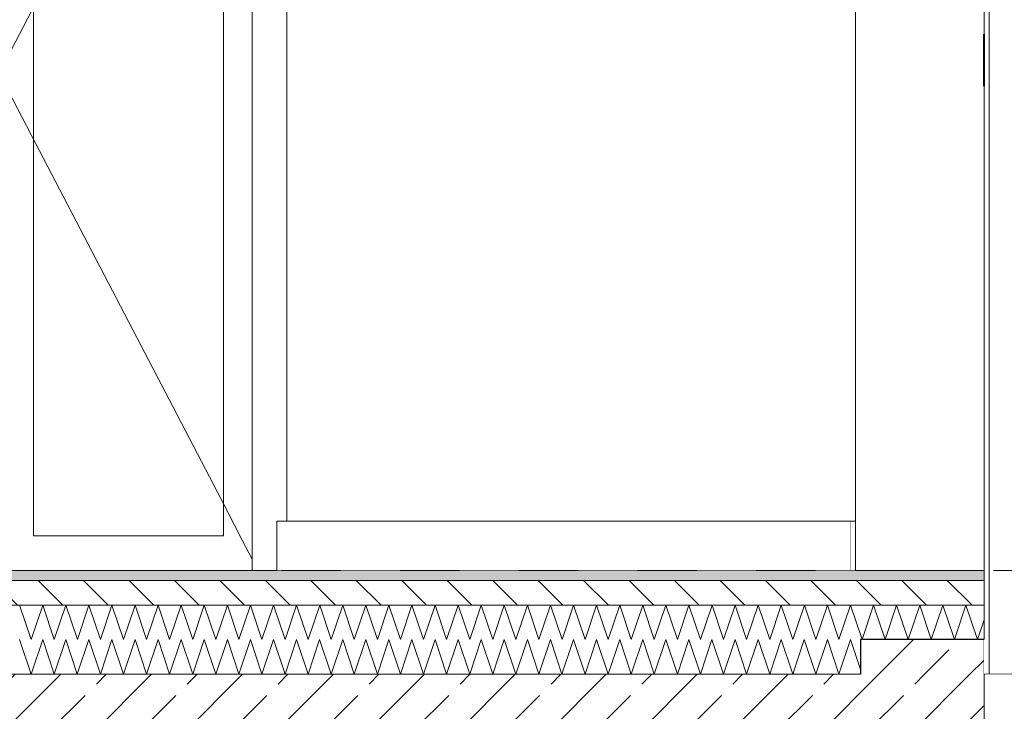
# Model space of a CAD drawing. Header units: millimetres. Extents: x 58537 to 97688, y -8921 to 14216.
# Tile 101 of 145: x 73430 to 75421, y -285 to 1114. Entities that reach past the tile are written whole.
import ezdxf

# ---------------------------------------------------------------- set-up
doc = ezdxf.new("R2010")
doc.units = ezdxf.units.MM
doc.header["$MEASUREMENT"] = 0
doc.linetypes.add('Przerywana', pattern=[240, 120, -120])
doc.linetypes.add('Wipeout_Contour', pattern=[1000, 0, -1000])
for name, color, linetype, lineweight, true_color in [('0_Nr_pióra__85', 7, 'Continuous', 13, 0x80c2ff), ('Nowe_A-Wymiary-Zewnętrzne_Nr_pióra__45', 7, 'Continuous', 15, 0x40a5ff), ('Nowe_A-Wymiary-Zewnętrzne_Nr_pióra__85', 7, 'Continuous', 13, 0x80c2ff)]:
    doc.layers.add(name, color=color, linetype=linetype, lineweight=lineweight, true_color=true_color)
for name, color, linetype in [('Nowe_A-Posadzki', 7, 'Continuous'), ('Nowe_A-Płyta-Grunt', 7, 'Continuous'), ('Nowe_A-Wymiary-Zewnętrzne', 7, 'Continuous'), ('Nowe_A-Ściany-Konstrukcyjne', 7, 'Continuous'), ('Nowe_A-Ściany-Wewnętrzne', 7, 'Continuous'), ('Nowe_A-Ściany-Zewnętrzne', 7, 'Continuous'), ('Nowe_Drzwi Archicad', 7, 'Continuous')]:
    doc.layers.add(name, color=color, linetype=linetype)
for name, color, linetype, lineweight in [('Nowe_A-Posadzki_Nr_pióra__174', 7, 'Continuous', 5), ('Nowe_A-Posadzki_Nr_pióra__49', 7, 'Continuous', 15), ('Nowe_A-Posadzki_Nr_pióra__9', 7, 'Continuous', 13), ('Nowe_A-Płyta-Grunt_Nr_pióra__174', 7, 'Continuous', 5), ('Nowe_A-Płyta-Grunt_Nr_pióra__49', 7, 'Continuous', 15), ('Nowe_A-Płyta-Grunt_Nr_pióra__9', 7, 'Continuous', 13), ('Nowe_A-Wymiary-Zewnętrzne_Nr_pióra__46', 5, 'Continuous', 15), ('Nowe_A-Ściany-Konstrukcyjne_Nr_pióra__27', 7, 'Continuous', 25), ('Nowe_A-Ściany-Konstrukcyjne_Nr_pióra__87', 7, 'Continuous', 13), ('Nowe_A-Ściany-Wewnętrzne_Nr_pióra__87', 7, 'Continuous', 13), ('Nowe_A-Ściany-Zewnętrzne_Nr_pióra__87', 7, 'Continuous', 13), ('Nowe_Drzwi Archicad_Nr_pióra__1', 7, 'Continuous', 13), ('Nowe_Drzwi Archicad_Nr_pióra__3', 7, 'Continuous', 13), ('Nowe_Drzwi Archicad_Nr_pióra__87', 7, 'Continuous', 13)]:
    doc.layers.add(name, color=color, linetype=linetype, lineweight=lineweight)
doc.styles.add('STYL_AUTOMATYCZNY_2', font='arial.ttf')
doc.dimstyles.new('STYL_AUTOMATYCZNY__1', dxfattribs={"dimtxt": 125, "dimasz": 47.5, "dimexe": 0.18, "dimexo": 20, "dimgap": 0, "dimtad": 1, "dimdec": 1, "dimlfac": 0.1, "dimzin": 0, "dimdsep": 46, "dimtxsty": 'STYL_AUTOMATYCZNY_2', "dimblk": 'ARROWHEAD_11', "dimblk1": 'ARROWHEAD_11', "dimblk2": 'ARROWHEAD_11', "dimcen": 0.09, "dimclrd": 256, "dimclre": 256, "dimclrt": 5, "dimadec": 1, "dimazin": 0, "dimtfac": 1, "dimtdec": 4, "dimtmove": 0, "dimatfit": 3, "dimfxl": 0, "dimtolj": 1, "dimtzin": 0, "dimarcsym": 0})
pattern_1 = [(45, (0, 0), (-91.92388, 91.92388), []), (45, (-45.96, 45.96), (-91.92388, 91.92388), [97.5, -32.5])]

# ---------------------------------------------------------------- blocks, each defined once
blk = doc.blocks.new('ElemPrzekroju_32')
at = {"layer": 'Nowe_A-Ściany-Konstrukcyjne', "linetype": 'Continuous', "lineweight": 0, "true_color": 0x000000}
h = blk.add_hatch(dxfattribs=at)
h.set_pattern_fill('Beton_zbrojony', color=18, style=0, pattern_type=2)
h.set_pattern_definition(pattern_1)
h.paths.add_polyline_path([(75380.1, -210), (75380.1, -140), (75130.1, -140), (75130.1, -210)])
at = {"layer": 'Nowe_A-Ściany-Konstrukcyjne_Nr_pióra__27', "color": 7, "linetype": 'Continuous', "lineweight": 25}
for p, q in [((75130.1, -140), (75130.1, -210)), ((75380.1, -140), (75130.1, -140)), ((75380.1, -140), (75380.1, -210))]:
    blk.add_line(p, q, dxfattribs=at)
at = {"color": 254, "linetype": 'Wipeout_Contour', "lineweight": 0, "ltscale": 376198.083127}
blk.add_wipeout([(75380.1, 0), (75380.1, 2250), (75120.1, 2250), (75120.1, 0), (75130.1, 0)], dxfattribs=at).dxf.layer = 'Nowe_A-Ściany-Konstrukcyjne'
blk = doc.blocks.new('ElemPrzekroju_33')
at = {"color": 254, "linetype": 'Wipeout_Contour', "lineweight": 0, "ltscale": 608568.349094}
blk.add_wipeout([(75515.2, 2100), (75390.1, 2100), (75390.1, -210), (77880.1, -210), (77880.1, 2500), (75390.1, 2500), (75390.1, 2380), (75515.2, 2380)], dxfattribs=at).dxf.layer = 'Nowe_A-Ściany-Konstrukcyjne'
at = {"layer": 'Nowe_A-Ściany-Konstrukcyjne_Nr_pióra__87', "color": 7, "linetype": 'Continuous', "lineweight": 13}
blk.add_line((77880.1, -210), (75390.1, -210), dxfattribs=at)
blk = doc.blocks.new('ElemPrzekroju_40')
at = {"color": 254, "linetype": 'Wipeout_Contour', "lineweight": 0, "ltscale": 904883.759148}
blk.add_wipeout([(75380.1, 0), (75380.1, -210), (75390.1, -210), (75390.1, 2100), (75380.3, 2100), (75380.3, 2380), (75390.1, 2380), (75390.1, 2570), (75380.1, 2570), (75380.1, 2100), (75380.2, 2100), (75380.2, 0)], dxfattribs=at).dxf.layer = 'Nowe_A-Ściany-Wewnętrzne'
at = {"color": 254, "linetype": 'Wipeout_Contour', "lineweight": 0, "ltscale": 587267.697328}
blk.add_wipeout([(75120.1, 2540), (72140.1, 2540), (72140.1, 100), (72330.1, 100), (72330.1, 2070), (73970.1, 2070), (73970.1, 100), (75120.1, 100)], dxfattribs=at).dxf.layer = 'Nowe_A-Ściany-Wewnętrzne'
at = {"layer": 'Nowe_A-Ściany-Wewnętrzne_Nr_pióra__87', "color": 7, "linetype": 'Continuous', "lineweight": 13}
for p, q in [((75390.1, 100), (75390.1, 2100)), ((75390.1, 0), (75390.1, 100)), ((75390.1, -210), (75390.1, 0)), ((75380.1, -210), (75390.1, -210))]:
    blk.add_line(p, q, dxfattribs=at)
blk = doc.blocks.new('ElemPrzekroju_41')
at = {"color": 254, "linetype": 'Wipeout_Contour', "lineweight": 0, "ltscale": 443694.306969}
blk.add_wipeout([(73900.1, 2000), (73900.1, 0), (73950.1, 0), (73950.1, 100), (73970.1, 100), (73970.1, 2000)], dxfattribs=at).dxf.layer = 'Nowe_Drzwi Archicad'
at = {"color": 254, "linetype": 'Wipeout_Contour', "lineweight": 0, "ltscale": 293743.711635}
blk.add_wipeout([(73388.1, 70), (73458.1, 70), (73458.1, 1942), (73388.1, 1942)], dxfattribs=at).dxf.layer = 'Nowe_Drzwi Archicad'
at = {"layer": 'Nowe_Drzwi Archicad_Nr_pióra__87', "color": 7, "linetype": 'Continuous', "lineweight": 13}
blk.add_line((73970.1, 2070), (73970.1, 100), dxfattribs=at)
at = {"color": 254, "linetype": 'Wipeout_Contour', "lineweight": 0, "ltscale": 295535.399876}
blk.add_wipeout([(73842.1, 70), (73900.1, 70), (73900.1, 1942), (73842.1, 1942)], dxfattribs=at).dxf.layer = 'Nowe_Drzwi Archicad'
at = {"color": 254, "linetype": 'Wipeout_Contour', "lineweight": 0, "ltscale": 441876.544693}
blk.add_wipeout([(73388.1, 0), (73900.1, 0), (73900.1, 70), (73842.1, 70), (73458.1, 70), (73388.1, 70)], dxfattribs=at).dxf.layer = 'Nowe_Drzwi Archicad'
at = {"layer": 'Nowe_Drzwi Archicad_Nr_pióra__3', "color": 7, "linetype": 'Continuous', "lineweight": 13}
blk.add_line((73900.1, 0), (73900.1, 2000), dxfattribs=at)
at = {"color": 254, "linetype": 'Wipeout_Contour', "lineweight": 0, "ltscale": 294651.553479}
blk.add_wipeout([(73842.1, 70), (73842.1, 1942), (73458.1, 1942), (73458.1, 70)], dxfattribs=at).dxf.layer = 'Nowe_Drzwi Archicad'
at = {"layer": 'Nowe_Drzwi Archicad_Nr_pióra__3', "color": 7, "linetype": 'Continuous', "lineweight": 13}
for p, q in [((73900.1, 1989), (73388.1, 1006)), ((73458.1, 1942), (73458.1, 70)), ((73842.1, 70), (73842.1, 1942)), ((73900.1, 23), (73388.1, 1006)), ((73458.1, 70), (73842.1, 70))]:
    blk.add_line(p, q, dxfattribs=at)
blk = doc.blocks.new('*X381')
at = {"layer": 'Nowe_A-Płyta-Grunt_Nr_pióra__174', "color": 7, "linetype": 'Continuous', "lineweight": 5}
for p, q in [((73430, -140), (73453.3, -210)), ((73453.3, -210), (73476.6, -140)), ((73476.6, -140), (73500, -210)), ((73500, -210), (73523.3, -140)), ((73523.3, -140), (73546.6, -210)), ((73546.6, -210), (73570, -140)), ((73570, -140), (73593.3, -210)), ((73593.3, -210), (73616.6, -140)), ((73616.6, -140), (73640, -210)), ((73640, -210), (73663.3, -140)), ((73663.3, -140), (73686.6, -210)), ((73686.6, -210), (73710, -140)), ((73710, -140), (73733.3, -210)), ((73733.3, -210), (73756.6, -140)), ((73756.6, -140), (73780, -210)), ((73780, -210), (73803.3, -140)), ((73803.3, -140), (73826.6, -210)), ((73826.6, -210), (73850, -140)), ((73850, -140), (73873.3, -210)), ((73873.3, -210), (73896.6, -140)), ((73896.6, -140), (73920, -210)), ((73920, -210), (73943.3, -140)), ((73943.3, -140), (73966.6, -210)), ((73966.6, -210), (73990, -140)), ((73990, -140), (74013.3, -210)), ((74013.3, -210), (74036.6, -140)), ((74036.6, -140), (74060, -210)), ((74060, -210), (74083.3, -140)), ((74083.3, -140), (74106.6, -210)), ((74106.6, -210), (74130, -140)), ((74130, -140), (74153.3, -210)), ((74153.3, -210), (74176.6, -140)), ((74176.6, -140), (74200, -210)), ((74200, -210), (74223.3, -140)), ((74223.3, -140), (74246.6, -210)), ((74246.6, -210), (74270, -140)), ((74270, -140), (74293.3, -210)), ((74293.3, -210), (74316.6, -140)), ((74316.6, -140), (74340, -210)), ((74340, -210), (74363.3, -140)), ((74363.3, -140), (74386.6, -210)), ((74386.6, -210), (74410, -140)), ((74410, -140), (74433.3, -210)), ((74433.3, -210), (74456.6, -140)), ((74456.6, -140), (74480, -210)), ((74480, -210), (74503.3, -140)), ((74503.3, -140), (74526.6, -210)), ((74526.6, -210), (74550, -140)), ((74550, -140), (74573.3, -210)), ((74573.3, -210), (74596.6, -140)), ((74596.6, -140), (74619.9, -210)), ((74619.9, -210), (74643.3, -140)), ((74643.3, -140), (74666.6, -210)), ((74666.6, -210), (74689.9, -140)), ((74689.9, -140), (74713.3, -210)), ((74713.3, -210), (74736.6, -140)), ((74736.6, -140), (74759.9, -210)), ((74759.9, -210), (74783.3, -140)), ((74783.3, -140), (74806.6, -210)), ((74806.6, -210), (74829.9, -140)), ((74829.9, -140), (74853.3, -210)), ((74853.3, -210), (74876.6, -140)), ((74876.6, -140), (74899.9, -210)), ((74899.9, -210), (74923.3, -140)), ((74923.3, -140), (74946.6, -210)), ((74946.6, -210), (74969.9, -140)), ((74969.9, -140), (74993.3, -210)), ((74993.3, -210), (75016.6, -140)), ((75016.6, -140), (75039.9, -210)), ((75039.9, -210), (75063.3, -140)), ((75063.3, -140), (75086.6, -210)), ((75086.6, -210), (75109.9, -140)), ((75109.9, -140), (75130.1, -200.4))]:
    blk.add_line(p, q, dxfattribs=at)
blk = doc.blocks.new('ElemPrzekroju_346')
at = {"layer": 'Nowe_A-Płyta-Grunt_Nr_pióra__9', "color": 7, "linetype": 'Continuous', "lineweight": 13}
blk.add_line((75130.1, -210), (72130.1, -210), dxfattribs=at)
at = {"layer": 'Nowe_A-Płyta-Grunt', "lineweight": 0}
blk.add_blockref('*X381', (0, 0), dxfattribs=at)
at = {"color": 254, "linetype": 'Wipeout_Contour', "lineweight": 0, "ltscale": 306535.255444}
blk.add_wipeout([(77880.1, -210), (75380.1, -210), (75380.1, -1050), (77880.1, -1050)], dxfattribs=at).dxf.layer = 'Nowe_A-Płyta-Grunt'
at = {"layer": 'Nowe_A-Płyta-Grunt', "linetype": 'Continuous', "lineweight": 0, "true_color": 0x000000}
h = blk.add_hatch(dxfattribs=at)
h.set_pattern_fill('Beton_zbrojony', color=18, style=0, pattern_type=2)
h.set_pattern_definition(pattern_1)
h.paths.add_polyline_path([(65230.1, -360), (75380.1, -360), (75380.1, -210), (75130.1, -210), (72130.1, -210), (71870.1, -210), (69170.1, -210), (69045.1, -210), (65230.1, -210)])
at = {"layer": 'Nowe_A-Płyta-Grunt_Nr_pióra__49', "color": 7, "linetype": 'Continuous', "lineweight": 15, "flags": 128}
blk.add_lwpolyline([(75380.1, -210), (75380.1, -360), (75380.1, -1050)], dxfattribs=at)
blk = doc.blocks.new('*X414')
at = {"layer": 'Nowe_A-Posadzki_Nr_pióra__174', "color": 7, "linetype": 'Continuous', "lineweight": 5}
for p, q in [((73430, -70), (73453.3, -140)), ((73453.3, -140), (73476.7, -70)), ((73476.7, -70), (73500, -140)), ((73500, -140), (73523.3, -70)), ((73523.3, -70), (73546.7, -140)), ((73546.7, -140), (73570, -70)), ((73570, -70), (73593.3, -140)), ((73593.3, -140), (73616.7, -70)), ((73616.7, -70), (73640, -140)), ((73640, -140), (73663.3, -70)), ((73663.3, -70), (73686.7, -140)), ((73686.7, -140), (73710, -70)), ((73710, -70), (73733.3, -140)), ((73733.3, -140), (73756.7, -70)), ((73756.7, -70), (73780, -140)), ((73780, -140), (73803.3, -70)), ((73803.3, -70), (73826.7, -140)), ((73826.7, -140), (73850, -70)), ((73850, -70), (73873.3, -140)), ((73873.3, -140), (73896.7, -70)), ((73896.7, -70), (73920, -140)), ((73920, -140), (73943.3, -70)), ((73943.3, -70), (73966.7, -140)), ((73966.7, -140), (73990, -70)), ((73990, -70), (74013.3, -140)), ((74013.3, -140), (74036.7, -70)), ((74036.7, -70), (74060, -140)), ((74060, -140), (74083.3, -70)), ((74083.3, -70), (74106.7, -140)), ((74106.7, -140), (74130, -70)), ((74130, -70), (74153.3, -140)), ((74153.3, -140), (74176.7, -70)), ((74176.7, -70), (74200, -140)), ((74200, -140), (74223.3, -70)), ((74223.3, -70), (74246.7, -140)), ((74246.7, -140), (74270, -70)), ((74270, -70), (74293.3, -140)), ((74293.3, -140), (74316.7, -70)), ((74316.7, -70), (74340, -140)), ((74340, -140), (74363.3, -70)), ((74363.3, -70), (74386.7, -140)), ((74386.7, -140), (74410, -70)), ((74410, -70), (74433.3, -140)), ((74433.3, -140), (74456.7, -70)), ((74456.7, -70), (74480, -140)), ((74480, -140), (74503.3, -70)), ((74503.3, -70), (74526.7, -140)), ((74526.7, -140), (74550, -70)), ((74550, -70), (74573.3, -140)), ((74573.3, -140), (74596.7, -70)), ((74596.7, -70), (74620, -140)), ((74620, -140), (74643.3, -70)), ((74643.3, -70), (74666.7, -140)), ((74666.7, -140), (74690, -70)), ((74690, -70), (74713.3, -140)), ((74713.3, -140), (74736.7, -70)), ((74736.7, -70), (74760, -140)), ((74760, -140), (74783.3, -70)), ((74783.3, -70), (74806.7, -140)), ((74806.7, -140), (74830, -70)), ((74830, -70), (74853.3, -140)), ((74853.3, -140), (74876.7, -70)), ((74876.7, -70), (74900, -140)), ((74900, -140), (74923.3, -70)), ((74923.3, -70), (74946.7, -140)), ((74946.7, -140), (74970, -70)), ((74970, -70), (74993.3, -140)), ((74993.3, -140), (75016.7, -70)), ((75016.7, -70), (75040, -140)), ((75040, -140), (75063.3, -70)), ((75063.3, -70), (75086.7, -140)), ((75086.7, -140), (75110, -70)), ((75110, -70), (75133.3, -140)), ((75133.3, -140), (75156.7, -70)), ((75156.7, -70), (75180, -140)), ((75180, -140), (75203.3, -70)), ((75203.3, -70), (75226.7, -140)), ((75226.7, -140), (75250, -70)), ((75250, -70), (75273.3, -140)), ((75273.3, -140), (75296.7, -70)), ((75296.7, -70), (75320, -140)), ((75320, -140), (75343.3, -70)), ((75343.3, -70), (75366.7, -140)), ((75366.7, -140), (75380.1, -99.8))]:
    blk.add_line(p, q, dxfattribs=at)
blk = doc.blocks.new('ElemPrzekroju_364')
at = {"layer": 'Nowe_A-Posadzki', "linetype": 'Continuous', "lineweight": 0, "true_color": 0xbb9a81}
blk.add_hatch(color=33, dxfattribs=at).paths.add_polyline_path([(72130.1, 0), (72130.1, -20), (75380.1, -20), (75380.1, 0)])
at = {"layer": 'Nowe_A-Posadzki', "linetype": 'Continuous', "lineweight": 0, "true_color": 0x000000}
h = blk.add_hatch(dxfattribs=at)
h.set_pattern_fill('Cegła_zwykła', color=18, style=0, pattern_type=2)
h.set_pattern_definition([(135, (0, 0), (45.96194, 45.96194), [])])
h.paths.add_polyline_path([(72130.1, -20), (72130.1, -70), (75380.1, -70), (75380.1, -20)])
at = {"layer": 'Nowe_A-Posadzki_Nr_pióra__49', "color": 7, "linetype": 'Continuous', "lineweight": 15, "flags": 128}
blk.add_lwpolyline([(75380.1, 0), (75380.1, -20), (75380.1, -70), (75380.1, -140)], dxfattribs=at)
at = {"layer": 'Nowe_A-Posadzki_Nr_pióra__9', "color": 7, "linetype": 'Continuous', "lineweight": 13}
for p, q in [((75380.1, 0), (72150.1, 0)), ((75380.1, -20), (72130.1, -20)), ((75380.1, -70), (72130.1, -70))]:
    blk.add_line(p, q, dxfattribs=at)
at = {"layer": 'Nowe_A-Posadzki', "lineweight": 0}
blk.add_blockref('*X414', (0, 0), dxfattribs=at)
blk = doc.blocks.new('ElemPrzekroju_453')
at = {"layer": 'Nowe_Drzwi Archicad_Nr_pióra__1', "color": 7, "linetype": 'Continuous', "lineweight": 13}
for p, q in [((75380.1, 2100), (75380.1, 0)), ((75380.2, 2100), (75380.2, 0)), ((75380.2, 0), (75380.1, 0))]:
    blk.add_line(p, q, dxfattribs=at)
at = {"layer": 'Nowe_Drzwi Archicad_Nr_pióra__3', "color": 7, "linetype": 'Continuous', "lineweight": 13}
for p, q in [((75379.1, 1050), (75379.1, 1085)), ((75381.2, 1050), (75381.2, 1085)), ((75379.1, 1050), (75379.1, 1015)), ((75381.2, 1050), (75381.2, 1015)), ((75379.1, 1015), (75379.1, 980)), ((75381.2, 1015), (75381.2, 980))]:
    blk.add_line(p, q, dxfattribs=at)
at = {"layer": 'Nowe_Drzwi Archicad_Nr_pióra__87', "color": 7, "linetype": 'Continuous', "lineweight": 13}
blk.add_line((75120.1, 100), (75120.1, 2250), dxfattribs=at)
blk = doc.blocks.new('ElemPrzekroju_455')
at = {"color": 254, "linetype": 'Wipeout_Contour', "lineweight": 0, "ltscale": 300460.422114}
blk.add_wipeout([(75120.1, 0), (75120.1, 100), (75110.1, 100), (75110.1, 0)], dxfattribs=at).dxf.layer = 'Nowe_A-Ściany-Zewnętrzne'
at = {"layer": 'Nowe_A-Ściany-Zewnętrzne_Nr_pióra__87', "color": 7, "linetype": 'Continuous', "lineweight": 13}
for p, q in [((75120.1, 100), (75110.1, 100)), ((75110.1, 100), (75110.1, 0)), ((75120.1, 0), (75120.1, 100))]:
    blk.add_line(p, q, dxfattribs=at)
blk = doc.blocks.new('ElemPrzekroju_456')
at = {"color": 254, "linetype": 'Wipeout_Contour', "lineweight": 0, "ltscale": 298120.499386}
blk.add_wipeout([(73950.1, 0), (75110.1, 0), (75110.1, 100), (73950.1, 100)], dxfattribs=at).dxf.layer = 'Nowe_A-Ściany-Zewnętrzne'
at = {"layer": 'Nowe_A-Ściany-Zewnętrzne_Nr_pióra__87', "color": 7, "linetype": 'Continuous', "lineweight": 13}
for q in [(75110.1, 100), (73950.1, 0)]:
    blk.add_line((73950.1, 100), q, dxfattribs=at)
blk = doc.blocks.new('*D628')
at = {"layer": 'Nowe_A-Wymiary-Zewnętrzne_Nr_pióra__45', "linetype": 'Continuous', "lineweight": 15, "true_color": 0x40a5ff}
for points in [[(90247.8, 2200), (90248.7, 2195.2), (90251.4, 2191.2), (90255.5, 2188.5), (90260.3, 2187.5), (90265, 2188.5), (90269.1, 2191.2), (90271.8, 2195.2), (90272.8, 2200), (90271.8, 2204.8), (90269.1, 2208.8), (90265, 2211.5), (90260.3, 2212.5), (90255.5, 2211.5), (90251.4, 2208.8), (90248.7, 2204.8)], [(90247.8, 0), (90248.7, -4.8), (90251.4, -8.8), (90255.5, -11.5), (90260.3, -12.5), (90265, -11.5), (90269.1, -8.8), (90271.8, -4.8), (90272.8, 0), (90271.8, 4.8), (90269.1, 8.8), (90265, 11.5), (90260.3, 12.5), (90255.5, 11.5), (90251.4, 8.8), (90248.7, 4.8)]]:
    blk.add_hatch(color=161, dxfattribs=at).paths.add_polyline_path(points)
at = {"layer": 'Nowe_A-Wymiary-Zewnętrzne_Nr_pióra__45', "color": 161, "linetype": 'Continuous', "lineweight": 15, "true_color": 0x40a5ff}
for centre in [(90260.3, 2200), (90260.3, 0)]:
    blk.add_circle(centre, 12.5, dxfattribs=at)
at = {"layer": 'Nowe_A-Wymiary-Zewnętrzne_Nr_pióra__85', "color": 151, "linetype": 'Continuous', "lineweight": 13, "true_color": 0x80c2ff}
for p, q in [((90247.8, 2200), (90213.4, 2200)), ((90307.1, 2200), (90272.8, 2200)), ((90260.3, 12.5), (90260.3, 2187.5)), ((90247.8, 0), (90213.4, 0)), ((90307.1, 0), (90272.8, 0)), ((90260.3, -25), (90260.3, -12.5))]:
    blk.add_line(p, q, dxfattribs=at)
at = {"layer": 'Nowe_A-Wymiary-Zewnętrzne_Nr_pióra__46', "color": 5, "lineweight": 15, "char_height": 125, "attachment_point": 7, "rotation": 90, "style": 'STYL_AUTOMATYCZNY_2'}
for s, insert in [('\\A1;{\\pql;\\fArial|b0|i0|c238|p0;\\W1.000000;34,0}', (90235.3, 1853.9)), ('\\A1;{\\pql;\\fArial|b0|i0|c238|p0;\\W1.000000;220,0}', (90235.3, 718.7))]:
    blk.add_mtext(s, dxfattribs=dict(at, insert=insert))
blk = doc.blocks.new('ARROWHEAD_11')
at = {"color": 0, "linetype": 'Continuous', "lineweight": 0}
blk.add_line((0, 0), (-1, 0), dxfattribs=at)
at = {"color": 0, "linetype": 'Continuous', "lineweight": 0, "const_width": 0.25, "flags": 128}
blk.add_lwpolyline([(-0.125, 0, 1), (0.125, 0, 1)], format="xyb", close=True, dxfattribs=at)
blk = doc.blocks.new('*D642')
at = {"layer": 'Nowe_A-Wymiary-Zewnętrzne_Nr_pióra__45', "linetype": 'Continuous', "lineweight": 15, "true_color": 0x40a5ff}
for points in [[(93212.8, -140), (93213.7, -144.8), (93216.4, -148.8), (93220.5, -151.5), (93225.3, -152.5), (93230, -151.5), (93234.1, -148.8), (93236.8, -144.8), (93237.8, -140), (93236.8, -135.2), (93234.1, -131.2), (93230, -128.5), (93225.3, -127.5), (93220.5, -128.5), (93216.4, -131.2), (93213.7, -135.2)], [(93212.8, -320), (93213.7, -324.8), (93216.4, -328.8), (93220.5, -331.5), (93225.3, -332.5), (93230, -331.5), (93234.1, -328.8), (93236.8, -324.8), (93237.8, -320), (93236.8, -315.2), (93234.1, -311.2), (93230, -308.5), (93225.3, -307.5), (93220.5, -308.5), (93216.4, -311.2), (93213.7, -315.2)]]:
    blk.add_hatch(color=161, dxfattribs=at).paths.add_polyline_path(points)
at = {"layer": 'Nowe_A-Wymiary-Zewnętrzne_Nr_pióra__45', "color": 161, "linetype": 'Continuous', "lineweight": 15, "true_color": 0x40a5ff}
for centre in [(93225.3, -140), (93225.3, -320)]:
    blk.add_circle(centre, 12.5, dxfattribs=at)
at = {"layer": 'Nowe_A-Wymiary-Zewnętrzne_Nr_pióra__85', "color": 151, "linetype": 'Continuous', "lineweight": 13, "true_color": 0x80c2ff}
for p, q in [((93212.8, -140), (93178.4, -140)), ((93225.3, -307.5), (93225.3, -152.5)), ((93272.1, -140), (93237.8, -140)), ((93212.8, -320), (93178.4, -320)), ((93225.3, -345), (93225.3, -332.5)), ((93272.1, -320), (93237.8, -320))]:
    blk.add_line(p, q, dxfattribs=at)
at = {"layer": 'Nowe_A-Wymiary-Zewnętrzne_Nr_pióra__46', "color": 5, "lineweight": 15, "insert": (93200.3, -666.1), "char_height": 125, "attachment_point": 7, "rotation": 90, "style": 'STYL_AUTOMATYCZNY_2'}
blk.add_mtext('\\A1;{\\pql;\\fArial|b0|i0|c238|p0;\\W1.000000;18,0}', dxfattribs=at)
blk = doc.blocks.new('*D643')
at = {"layer": 'Nowe_A-Wymiary-Zewnętrzne_Nr_pióra__45', "linetype": 'Continuous', "lineweight": 15, "true_color": 0x40a5ff}
for points in [[(93212.8, 0), (93213.7, -4.8), (93216.4, -8.8), (93220.5, -11.5), (93225.3, -12.5), (93230, -11.5), (93234.1, -8.8), (93236.8, -4.8), (93237.8, 0), (93236.8, 4.8), (93234.1, 8.8), (93230, 11.5), (93225.3, 12.5), (93220.5, 11.5), (93216.4, 8.8), (93213.7, 4.8)], [(93212.8, -140), (93213.7, -144.8), (93216.4, -148.8), (93220.5, -151.5), (93225.3, -152.5), (93230, -151.5), (93234.1, -148.8), (93236.8, -144.8), (93237.8, -140), (93236.8, -135.2), (93234.1, -131.2), (93230, -128.5), (93225.3, -127.5), (93220.5, -128.5), (93216.4, -131.2), (93213.7, -135.2)]]:
    blk.add_hatch(color=161, dxfattribs=at).paths.add_polyline_path(points)
at = {"layer": 'Nowe_A-Wymiary-Zewnętrzne_Nr_pióra__45', "color": 161, "linetype": 'Continuous', "lineweight": 15, "true_color": 0x40a5ff}
blk.add_circle((93225.3, 0), 12.5, dxfattribs=at)
at = {"layer": 'Nowe_A-Wymiary-Zewnętrzne_Nr_pióra__85', "color": 151, "linetype": 'Continuous', "lineweight": 13, "true_color": 0x80c2ff}
for p, q in [((93212.8, 0), (93178.4, 0)), ((93272.1, 0), (93237.8, 0)), ((93225.3, -127.5), (93225.3, -12.5))]:
    blk.add_line(p, q, dxfattribs=at)
blk = doc.blocks.new('*D644')
at = {"layer": 'Nowe_A-Wymiary-Zewnętrzne_Nr_pióra__45', "linetype": 'Continuous', "lineweight": 15, "true_color": 0x40a5ff}
for points in [[(93212.8, 2200), (93213.7, 2195.2), (93216.4, 2191.2), (93220.5, 2188.5), (93225.3, 2187.5), (93230, 2188.5), (93234.1, 2191.2), (93236.8, 2195.2), (93237.8, 2200), (93236.8, 2204.8), (93234.1, 2208.8), (93230, 2211.5), (93225.3, 2212.5), (93220.5, 2211.5), (93216.4, 2208.8), (93213.7, 2204.8)], [(93212.8, 0), (93213.7, -4.8), (93216.4, -8.8), (93220.5, -11.5), (93225.3, -12.5), (93230, -11.5), (93234.1, -8.8), (93236.8, -4.8), (93237.8, 0), (93236.8, 4.8), (93234.1, 8.8), (93230, 11.5), (93225.3, 12.5), (93220.5, 11.5), (93216.4, 8.8), (93213.7, 4.8)]]:
    blk.add_hatch(color=161, dxfattribs=at).paths.add_polyline_path(points)
at = {"layer": 'Nowe_A-Wymiary-Zewnętrzne_Nr_pióra__45', "color": 161, "linetype": 'Continuous', "lineweight": 15, "true_color": 0x40a5ff}
for centre in [(93225.3, 2200), (93225.3, 0)]:
    blk.add_circle(centre, 12.5, dxfattribs=at)
at = {"layer": 'Nowe_A-Wymiary-Zewnętrzne_Nr_pióra__85', "color": 151, "linetype": 'Continuous', "lineweight": 13, "true_color": 0x80c2ff}
for p, q in [((93212.8, 2200), (93178.4, 2200)), ((93272.1, 2200), (93237.8, 2200)), ((93225.3, 12.5), (93225.3, 2187.5)), ((93212.8, 0), (93178.4, 0)), ((93272.1, 0), (93237.8, 0))]:
    blk.add_line(p, q, dxfattribs=at)
at = {"layer": 'Nowe_A-Wymiary-Zewnętrzne_Nr_pióra__46', "color": 5, "lineweight": 15, "char_height": 125, "attachment_point": 7, "rotation": 90, "style": 'STYL_AUTOMATYCZNY_2'}
for s, insert in [('\\A1;{\\pql;\\fArial|b0|i0|c238|p0;\\W1.000000;220,0}', (93200.3, 1052.3)), ('\\A1;{\\pql;\\fArial|b0|i0|c238|p0;\\W1.000000;14,0}', (93200.3, 12.5))]:
    blk.add_mtext(s, dxfattribs=dict(at, insert=insert))
blk = doc.blocks.new('*D659')
at = {"layer": 'Nowe_A-Wymiary-Zewnętrzne_Nr_pióra__45', "linetype": 'Continuous', "lineweight": 15, "true_color": 0x40a5ff}
for points in [[(93474.8, 12846.4), (93475.7, 12841.6), (93478.4, 12837.5), (93482.5, 12834.8), (93487.3, 12833.9), (93492.1, 12834.8), (93496.1, 12837.5), (93498.8, 12841.6), (93499.8, 12846.4), (93498.8, 12851.2), (93496.1, 12855.2), (93492.1, 12857.9), (93487.3, 12858.9), (93482.5, 12857.9), (93478.4, 12855.2), (93475.7, 12851.2)], [(93474.8, 0), (93475.7, -4.8), (93478.4, -8.8), (93482.5, -11.5), (93487.3, -12.5), (93492.1, -11.5), (93496.1, -8.8), (93498.8, -4.8), (93499.8, 0), (93498.8, 4.8), (93496.1, 8.8), (93492.1, 11.5), (93487.3, 12.5), (93482.5, 11.5), (93478.4, 8.8), (93475.7, 4.8)]]:
    blk.add_hatch(color=161, dxfattribs=at).paths.add_polyline_path(points)
at = {"layer": 'Nowe_A-Wymiary-Zewnętrzne_Nr_pióra__45', "color": 161, "linetype": 'Continuous', "lineweight": 15, "true_color": 0x40a5ff}
for centre in [(93487.3, 12846.4), (93487.3, 0)]:
    blk.add_circle(centre, 12.5, dxfattribs=at)
at = {"layer": 'Nowe_A-Wymiary-Zewnętrzne_Nr_pióra__85', "color": 151, "linetype": 'Continuous', "lineweight": 13, "true_color": 0x80c2ff}
for p, q in [((93487.3, 12858.9), (93487.3, 12871.4)), ((93474.8, 12846.4), (93440.4, 12846.4)), ((93534.2, 12846.4), (93499.8, 12846.4)), ((93487.3, 12.5), (93487.3, 12833.9)), ((93474.8, 0), (93440.4, 0)), ((93534.2, 0), (93499.8, 0)), ((93487.3, -25), (93487.3, -12.5))]:
    blk.add_line(p, q, dxfattribs=at)
at = {"layer": 'Nowe_A-Wymiary-Zewnętrzne_Nr_pióra__46', "color": 5, "lineweight": 15, "insert": (93462.3, 6137.2), "char_height": 125, "attachment_point": 7, "rotation": 90, "style": 'STYL_AUTOMATYCZNY_2'}
blk.add_mtext('\\A1;{\\pql;\\fArial|b0|i0|c238|p0;\\W1.000000;1\xa0284,6}', dxfattribs=at)
blk = doc.blocks.new('*D662')
at = {"layer": 'Nowe_A-Wymiary-Zewnętrzne_Nr_pióra__45', "linetype": 'Continuous', "lineweight": 15, "true_color": 0x40a5ff}
for points in [[(76457.8, 0), (76458.8, -4.8), (76461.5, -8.8), (76465.5, -11.5), (76470.3, -12.5), (76475.1, -11.5), (76479.2, -8.8), (76481.9, -4.8), (76482.8, 0), (76481.9, 4.8), (76479.2, 8.8), (76475.1, 11.5), (76470.3, 12.5), (76465.5, 11.5), (76461.5, 8.8), (76458.8, 4.8)], [(76457.8, -1050), (76458.8, -1054.8), (76461.5, -1058.8), (76465.5, -1061.5), (76470.3, -1062.5), (76475.1, -1061.5), (76479.2, -1058.8), (76481.9, -1054.8), (76482.8, -1050), (76481.9, -1045.2), (76479.2, -1041.2), (76475.1, -1038.5), (76470.3, -1037.5), (76465.5, -1038.5), (76461.5, -1041.2), (76458.8, -1045.2)]]:
    blk.add_hatch(color=161, dxfattribs=at).paths.add_polyline_path(points)
at = {"layer": 'Nowe_A-Wymiary-Zewnętrzne_Nr_pióra__45', "color": 161, "linetype": 'Continuous', "lineweight": 15, "true_color": 0x40a5ff}
for centre in [(76470.3, 0), (76470.3, -1050)]:
    blk.add_circle(centre, 12.5, dxfattribs=at)
at = {"layer": 'Nowe_A-Wymiary-Zewnętrzne_Nr_pióra__85', "color": 151, "linetype": 'Continuous', "lineweight": 13, "true_color": 0x80c2ff}
for p, q in [((76457.8, 0), (76423.5, 0)), ((76517.2, 0), (76482.8, 0)), ((76470.3, -1037.5), (76470.3, -12.5)), ((76457.8, -1050), (76423.5, -1050)), ((76517.2, -1050), (76482.8, -1050))]:
    blk.add_line(p, q, dxfattribs=at)
at = {"layer": 'Nowe_A-Wymiary-Zewnętrzne_Nr_pióra__46', "color": 5, "lineweight": 15, "insert": (76445.3, -739.5), "char_height": 125, "attachment_point": 7, "rotation": 90, "style": 'STYL_AUTOMATYCZNY_2'}
blk.add_mtext('\\A1;{\\pql;\\fArial|b0|i0|c238|p0;\\W1.000000;105,0}', dxfattribs=at)
blk = doc.blocks.new('*D663')
at = {"layer": 'Nowe_A-Wymiary-Zewnętrzne_Nr_pióra__45', "linetype": 'Continuous', "lineweight": 15, "true_color": 0x40a5ff}
for points in [[(76457.8, 2890), (76458.8, 2885.2), (76461.5, 2881.2), (76465.5, 2878.5), (76470.3, 2877.5), (76475.1, 2878.5), (76479.2, 2881.2), (76481.9, 2885.2), (76482.8, 2890), (76481.9, 2894.8), (76479.2, 2898.8), (76475.1, 2901.5), (76470.3, 2902.5), (76465.5, 2901.5), (76461.5, 2898.8), (76458.8, 2894.8)], [(76457.8, 0), (76458.8, -4.8), (76461.5, -8.8), (76465.5, -11.5), (76470.3, -12.5), (76475.1, -11.5), (76479.2, -8.8), (76481.9, -4.8), (76482.8, 0), (76481.9, 4.8), (76479.2, 8.8), (76475.1, 11.5), (76470.3, 12.5), (76465.5, 11.5), (76461.5, 8.8), (76458.8, 4.8)]]:
    blk.add_hatch(color=161, dxfattribs=at).paths.add_polyline_path(points)
at = {"layer": 'Nowe_A-Wymiary-Zewnętrzne_Nr_pióra__45', "color": 161, "linetype": 'Continuous', "lineweight": 15, "true_color": 0x40a5ff}
blk.add_circle((76470.3, 0), 12.5, dxfattribs=at)
at = {"layer": 'Nowe_A-Wymiary-Zewnętrzne_Nr_pióra__85', "color": 151, "linetype": 'Continuous', "lineweight": 13, "true_color": 0x80c2ff}
for p, q in [((76470.3, 12.5), (76470.3, 2877.5)), ((76457.8, 0), (76423.5, 0)), ((76517.2, 0), (76482.8, 0))]:
    blk.add_line(p, q, dxfattribs=at)
at = {"layer": 'Nowe_A-Wymiary-Zewnętrzne_Nr_pióra__46', "color": 5, "lineweight": 15, "insert": (76445.3, 1230.5), "char_height": 125, "attachment_point": 7, "rotation": 90, "style": 'STYL_AUTOMATYCZNY_2'}
blk.add_mtext('\\A1;{\\pql;\\fArial|b0|i0|c238|p0;\\W1.000000;289,0}', dxfattribs=at)
blk = doc.blocks.new('D Przekrój_STORY_MARKER')
at = {"layer": '0_Nr_pióra__85', "color": 151, "linetype": 'Przerywana', "lineweight": 13, "true_color": 0x80c2ff}
blk.add_line((62199.3, 0), (94026.2, 0), dxfattribs=at)

msp = doc.modelspace()

# ---------------------------------------------------------------- block references
at = {"layer": 'Nowe_A-Ściany-Konstrukcyjne', "lineweight": 0}
for name in ['ElemPrzekroju_32', 'ElemPrzekroju_33']:
    msp.add_blockref(name, (0, 0), dxfattribs=at)

# ---------------------------------------------------------------- next in the draw order: block references
at = {"layer": 'Nowe_A-Ściany-Wewnętrzne', "lineweight": 0}
msp.add_blockref('ElemPrzekroju_40', (0, 0), dxfattribs=at)

# ---------------------------------------------------------------- next in the draw order: block references
at = {"layer": 'Nowe_A-Płyta-Grunt', "lineweight": 0}
msp.add_blockref('ElemPrzekroju_346', (0, 0), dxfattribs=at)
at = {"layer": 'Nowe_Drzwi Archicad', "lineweight": 0}
for name in ['ElemPrzekroju_453', 'ElemPrzekroju_41']:
    msp.add_blockref(name, (0, 0), dxfattribs=at)

# ---------------------------------------------------------------- next in the draw order: dimensions: what is measured, and where the dimension line sits
at = {"layer": 'Nowe_A-Wymiary-Zewnętrzne', "color": 151, "linetype": 'Continuous', "lineweight": 13, "true_color": 0x80c2ff}
dim = msp.add_linear_dim(base=(76470.33, 2890), p1=(75380.07, 0), p2=(75380.07, 2890), angle=90, dimstyle='STYL_AUTOMATYCZNY__1', dxfattribs=at)
dim.commit()
dim.dimension.update_dxf_attribs({"geometry": '*D663', "text_midpoint": (76382.83, 1439.89), "dimtype": 160, "text_rotation": 90})

# ---------------------------------------------------------------- next in the draw order: block references
at = {"layer": 'Nowe_A-Posadzki', "lineweight": 0}
msp.add_blockref('ElemPrzekroju_364', (0, 0), dxfattribs=at)

# ---------------------------------------------------------------- next in the draw order: dimensions: what is measured, and where the dimension line sits
at = {"layer": 'Nowe_A-Wymiary-Zewnętrzne', "color": 151, "linetype": 'Continuous', "lineweight": 13, "true_color": 0x80c2ff}
for base, p1, p2, picture, middle in [((76470.33, 0), (75380.07, -1050), (75380.07, 0), '*D662', (76382.83, -530.11)), ((93225.25, -140), (63270.07, -320), (63270.07, -140), '*D642', (93137.75, -504.33))]:
    dim = msp.add_linear_dim(base=base, p1=p1, p2=p2, angle=90, dimstyle='STYL_AUTOMATYCZNY__1', dxfattribs=at)
    dim.commit()
    dim.dimension.update_dxf_attribs({"geometry": picture, "text_midpoint": middle, "dimtype": 160, "text_rotation": 90})

# ---------------------------------------------------------------- next in the draw order: block references
at = {"layer": 'Nowe_A-Ściany-Zewnętrzne', "lineweight": 0}
msp.add_blockref('ElemPrzekroju_455', (0, 0), dxfattribs=at)

# ---------------------------------------------------------------- next in the draw order: block references
msp.add_blockref('ElemPrzekroju_456', (0, 0), dxfattribs=at)

# ---------------------------------------------------------------- next in the draw order: block references
at = {"linetype": 'Continuous', "lineweight": 0}
msp.add_blockref('D Przekrój_STORY_MARKER', (0, 0), dxfattribs=at)

# ---------------------------------------------------------------- next in the draw order: dimensions: what is measured, and where the dimension line sits
at = {"layer": 'Nowe_A-Wymiary-Zewnętrzne', "color": 151, "linetype": 'Continuous', "lineweight": 13, "true_color": 0x80c2ff}
for base, p1, p2, picture, middle in [((93487.29, 12846.37), (64770.07, 0), (64717.21, 12846.37), '*D659', (93399.79, 6418.33)), ((93225.25, 2200), (64770.07, 0), (64770.07, 2200), '*D644', (93137.75, 1261.72)), ((90260.25, 2200), (65240.07, 0), (65230.07, 2200), '*D628', (90172.75, 928.07)), ((93225.25, 0), (63270.07, -140), (64770.07, 0), '*D643', (93137.75, 174.32))]:
    dim = msp.add_linear_dim(base=base, p1=p1, p2=p2, angle=90, dimstyle='STYL_AUTOMATYCZNY__1', dxfattribs=at)
    dim.commit()
    dim.dimension.update_dxf_attribs({"geometry": picture, "text_midpoint": middle, "dimtype": 160, "text_rotation": 90})

doc.saveas('drawing.dxf')
